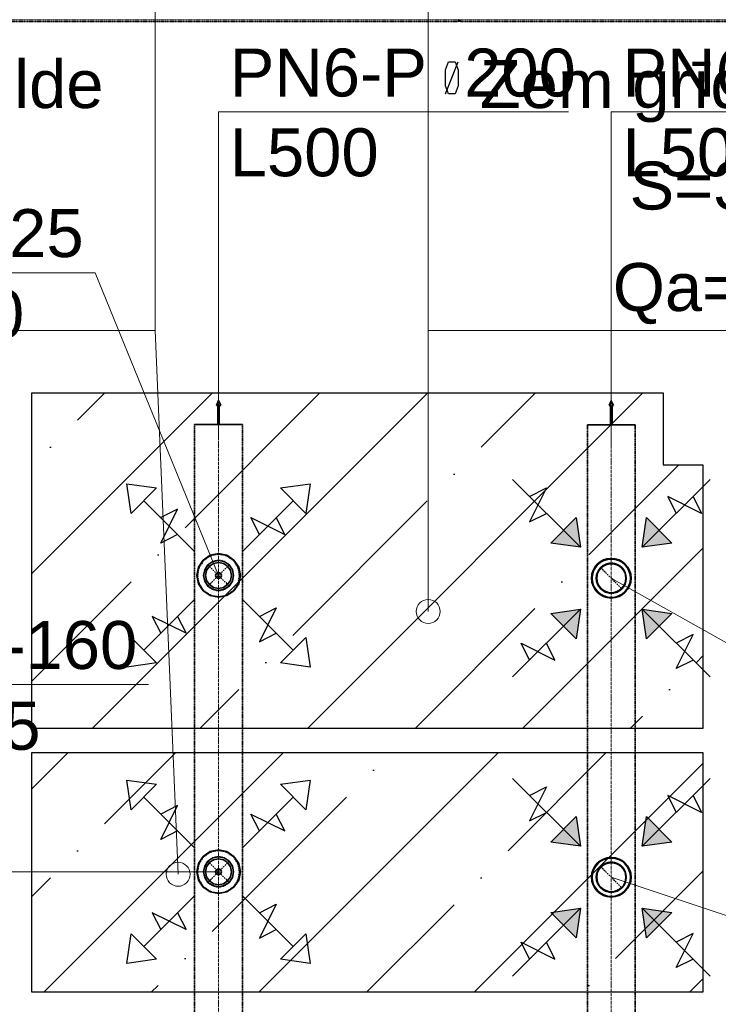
# Model space of a CAD drawing. Header units: millimetres. Extents: x -134161 to 355560, y -27497 to 30328.
# Tile 15 of 95: x -110162 to -107247, y 4075 to 8181. Entities that reach past the tile are written whole.
import ezdxf

# ---------------------------------------------------------------- set-up
doc = ezdxf.new("R2010")
doc.units = ezdxf.units.MM
for name, pattern in [('CenterLine', [17.2, 13, -2, 0.2, -2]), ('HIDDEN', [9.525, 6.35, -3.175]), ('UnderCeiling', [6.7, 4.2, -1, 0.5, -1])]:
    doc.linetypes.add(name, pattern=pattern)
doc.layers.add('AVK-A_uzdevums', color=1, linetype='CONTINUOUS', lineweight=30)
for name, color, linetype in [('Dz1-Turpgaita', 7, 'CONTINUOUS'), ('Vent-PN5-N-Teksts-', 7, 'CONTINUOUS'), ('Vent-PN6-N', 7, 'CONTINUOUS'), ('Vent-PN6-N-Iekarta', 7, 'CONTINUOUS'), ('Vent-PN6-N-Plusmas bulta', 7, 'CONTINUOUS'), ('Vent-PN6-N-Teksts-', 7, 'CONTINUOUS'), ('Vent-PN6-P', 7, 'CONTINUOUS'), ('Vent-PN6-P-Iekarta', 7, 'CONTINUOUS'), ('Vent-PN6-P-Plusmas bulta', 7, 'CONTINUOUS'), ('Vent-PN6-P-Teksts-', 7, 'CONTINUOUS')]:
    doc.layers.add(name, color=color, linetype=linetype)
doc.styles.add('Arial', font='arial.ttf', dxfattribs={"height": 187.5})
pattern_1 = [(45, (-132147.1, 0), (-449.013, 449.013), []), (45, (-131698.1, 0), (-449.013, 449.013), [793.75, -158.75, 0, -158.75])]

# ---------------------------------------------------------------- blocks, each defined once
blk = doc.blocks.new('*U143')
at = {"layer": 'Vent-PN6-N-Teksts-', "color": 7, "linetype": 'Continuous', "lineweight": 15}
for p, q in [((24453.5, 4605, 2300), (25579.5, 4228.5, 2300)), ((25579.5, 4228.5, 2300), (27102.6, 4228.5, 2300))]:
    blk.add_line(p, q, dxfattribs=at)
at = {"layer": 'Vent-PN6-N-Teksts-', "color": 7, "linetype": 'Continuous', "lineweight": 25, "style": 'Arial'}
for s, p in [('URH/A-125', (25626.8, 4293.5, 2300)), ('L100', (26030.3, 3956.7, 2300))]:
    blk.add_text(s, height=200, dxfattribs=at).set_placement(p)
blk = doc.blocks.new('*U144')
at = {"layer": 'Vent-PN6-N-Teksts-', "color": 7, "linetype": 'Continuous', "lineweight": 15}
for p, q in [((24453.5, 5852, 2300), (25446.6, 5293.5, 2300)), ((25446.6, 5293.5, 2300), (26969.6, 5293.5, 2300))]:
    blk.add_line(p, q, dxfattribs=at)
at = {"layer": 'Vent-PN6-N-Teksts-', "color": 7, "linetype": 'Continuous', "lineweight": 25, "style": 'Arial'}
for s, p in [('URH/A-125', (25493.8, 5358.5, 2300)), ('L100', (25897.3, 5021.7, 2300))]:
    blk.add_text(s, height=200, dxfattribs=at).set_placement(p)
blk = doc.blocks.new('*U148')
at = {"layer": 'Vent-PN5-N-Teksts-', "color": 7, "linetype": 'Continuous', "lineweight": 15}
for p, q in [((20654.3, 6135, 2300), (21000.2, 5408.5, 2300)), ((21000.2, 5408.5, 2300), (22523.3, 5408.5, 2300))]:
    blk.add_line(p, q, dxfattribs=at)
at = {"layer": 'Vent-PN5-N-Teksts-', "color": 7, "linetype": 'Continuous', "lineweight": 25, "style": 'Arial'}
for s, p in [('URH/A-160', (21047.5, 5473.5, 2300)), ('L165', (21451, 5136.6, 2300))]:
    blk.add_text(s, height=200, dxfattribs=at).set_placement(p)
blk = doc.blocks.new('*U174')
at = {"layer": 'Vent-PN6-P-Teksts-', "color": 7, "linetype": 'Continuous', "lineweight": 15}
for p, q in [((22299.8, 7126.2, 2300), (21087.1, 7126.2, 2300)), ((22815, 5863.4, 2300), (22299.8, 7126.2, 2300))]:
    blk.add_line(p, q, dxfattribs=at)
at = {"layer": 'Vent-PN6-P-Teksts-', "color": 7, "linetype": 'Continuous', "lineweight": 25, "style": 'Arial'}
for s, p in [('CRL-125', (21134.4, 7191.2, 2300)), ('L100', (21382.7, 6854.4, 2300))]:
    blk.add_text(s, height=200, dxfattribs=at).set_placement(p)
blk = doc.blocks.new('*U175')
at = {"layer": 'Vent-PN6-P-Teksts-', "color": 7, "linetype": 'Continuous', "lineweight": 15}
for p, q in [((21935.5, 4627.6, 2300), (20722.8, 4627.6, 2300)), ((22815, 4627.6, 2300), (21935.5, 4627.6, 2300))]:
    blk.add_line(p, q, dxfattribs=at)
at = {"layer": 'Vent-PN6-P-Teksts-', "color": 7, "linetype": 'Continuous', "lineweight": 25, "style": 'Arial'}
for s, p in [('CRL-125', (20770.1, 4692.6, 2300)), ('L100', (21018.4, 4355.8, 2300))]:
    blk.add_text(s, height=200, dxfattribs=at).set_placement(p)
blk = doc.blocks.new('*U592')
at = {"layer": 'Vent-PN6-P-Teksts-', "color": 7, "linetype": 'Continuous', "lineweight": 25}
for p, q in [((23762.2, 7971.8, 2600), (23774.7, 8006, 2600)), ((23762.2, 7872.3, 2600), (23814.1, 8004.9, 2600)), ((23762.2, 7905.5, 2600), (23762.2, 7971.8, 2600)), ((23774.7, 8006, 2600), (23801.6, 8006, 2600)), ((23801.6, 8006, 2600), (23814.1, 7971.8, 2600)), ((23814.1, 7971.8, 2600), (23814.1, 7905.5, 2600)), ((23774.7, 7872.3, 2600), (23762.2, 7905.5, 2600)), ((23814.1, 7905.5, 2600), (23801.6, 7872.3, 2600)), ((23801.6, 7872.3, 2600), (23774.7, 7872.3, 2600))]:
    blk.add_line(p, q, dxfattribs=at)
at = {"layer": 'Vent-PN6-P-Teksts-', "color": 7, "linetype": 'Continuous', "lineweight": 15}
for p, q in [((22815, 6433.7, 2600), (22815, 7796.7, 2600)), ((22815, 7796.7, 2600), (24275, 7796.7, 2600))]:
    blk.add_line(p, q, dxfattribs=at)
at = {"layer": 'Vent-PN6-P-Teksts-', "color": 7, "linetype": 'Continuous', "lineweight": 25, "style": 'Arial'}
for s, p in [('PN6-P  200', (22861.6, 7860.9, 2600)), ('L500', (22861.6, 7528.3, 2600))]:
    blk.add_text(s, height=200, dxfattribs=at).set_placement(p)
blk = doc.blocks.new('*U593')
at = {"layer": 'Vent-PN6-N-Teksts-', "color": 7, "linetype": 'Continuous', "lineweight": 25}
for p, q in [((25416.2, 7971.8, 2600), (25428.7, 8006, 2600)), ((25416.2, 7872.3, 2600), (25468.1, 8004.9, 2600)), ((25416.2, 7905.5, 2600), (25416.2, 7971.8, 2600)), ((25428.7, 8006, 2600), (25455.6, 8006, 2600)), ((25455.6, 8006, 2600), (25468.1, 7971.8, 2600)), ((25468.1, 7971.8, 2600), (25468.1, 7905.5, 2600)), ((25428.7, 7872.3, 2600), (25416.2, 7905.5, 2600)), ((25468.1, 7905.5, 2600), (25455.6, 7872.3, 2600)), ((25455.6, 7872.3, 2600), (25428.7, 7872.3, 2600))]:
    blk.add_line(p, q, dxfattribs=at)
at = {"layer": 'Vent-PN6-N-Teksts-', "color": 7, "linetype": 'Continuous', "lineweight": 15}
for p, q in [((24453.5, 6404.1, 2600), (24453.5, 7796.7, 2600)), ((24453.5, 7796.7, 2600), (25929, 7796.7, 2600))]:
    blk.add_line(p, q, dxfattribs=at)
at = {"layer": 'Vent-PN6-N-Teksts-', "color": 7, "linetype": 'Continuous', "lineweight": 25, "style": 'Arial'}
for s, p in [('PN6-N  200', (24500.2, 7860.9, 2600)), ('L500', (24500.2, 7528.3, 2600))]:
    blk.add_text(s, height=200, dxfattribs=at).set_placement(p)
blk = doc.blocks.new('*U594')
at = {"layer": 'Vent-PN6-P-Plusmas bulta', "color": 7, "linetype": 'Continuous', "lineweight": 25}
for p, q in [((22450.1, 6122.2, 2269), (22432.4, 6246, 2269)), ((22432.4, 6246, 2269), (22556.2, 6228.3, 2269)), ((22450.1, 6122.2, 2269), (22432.4, 6246, 2269)), ((22432.4, 6246, 2269), (22556.2, 6228.3, 2269)), ((23073.8, 6228.3, 2269), (23197.5, 6246, 2269)), ((23073.8, 6228.3, 2269), (23197.5, 6246, 2269)), ((23197.5, 6246, 2269), (23179.8, 6122.2, 2269)), ((23197.5, 6246, 2269), (23179.8, 6122.2, 2269)), ((22556.2, 6228.3, 2269), (22450.1, 6122.2, 2269)), ((23179.8, 6122.2, 2269), (23073.8, 6228.3, 2269)), ((22715.3, 5963.1, 2269), (22503.1, 6175.3, 2269)), ((22914.7, 5963.1, 2269), (23126.8, 6175.3, 2269)), ((22573.8, 5998.5, 2269), (22644.5, 6139.9, 2269)), ((22644.5, 6139.9, 2269), (22573.8, 6104.6, 2269)), ((22985.4, 6033.9, 2269), (22950, 6104.6, 2269)), ((22950, 6104.6, 2269), (23091.4, 6033.9, 2269)), ((23091.4, 6033.9, 2269), (23056.1, 6104.6, 2269)), ((22644.5, 6033.9, 2269), (22573.8, 5998.5, 2269)), ((22715.3, 5763.7, 2269), (22503.1, 5551.6, 2269)), ((22914.7, 5763.7, 2269), (23126.8, 5551.6, 2269)), ((22985.4, 5693, 2269), (23056.1, 5728.4, 2269)), ((23056.1, 5728.4, 2269), (22985.4, 5587, 2269)), ((22679.9, 5622.3, 2269), (22538.5, 5693, 2269)), ((22538.5, 5693, 2269), (22573.8, 5622.3, 2269)), ((22644.5, 5693, 2269), (22679.9, 5622.3, 2269)), ((22432.4, 5480.9, 2269), (22450.1, 5604.6, 2269)), ((22432.4, 5480.9, 2269), (22450.1, 5604.6, 2269)), ((22450.1, 5604.6, 2269), (22556.2, 5498.6, 2269)), ((22985.4, 5587, 2269), (23056.1, 5622.3, 2269)), ((23073.8, 5498.6, 2269), (23179.8, 5604.6, 2269)), ((23179.8, 5604.6, 2269), (23197.5, 5480.9, 2269)), ((23179.8, 5604.6, 2269), (23197.5, 5480.9, 2269)), ((22556.2, 5498.6, 2269), (22432.4, 5480.9, 2269)), ((22556.2, 5498.6, 2269), (22432.4, 5480.9, 2269)), ((23197.5, 5480.9, 2269), (23073.8, 5498.6, 2269)), ((23197.5, 5480.9, 2269), (23073.8, 5498.6, 2269))]:
    blk.add_line(p, q, dxfattribs=at)
blk = doc.blocks.new('*U595')
at = {"layer": 'Vent-PN6-P-Plusmas bulta', "color": 7, "linetype": 'Continuous', "lineweight": 25}
for p, q in [((22450.1, 4886.4, 2269), (22432.4, 5010.1, 2269)), ((22432.4, 5010.1, 2269), (22556.2, 4992.5, 2269)), ((22450.1, 4886.4, 2269), (22432.4, 5010.1, 2269)), ((22432.4, 5010.1, 2269), (22556.2, 4992.5, 2269)), ((23073.8, 4992.5, 2269), (23197.5, 5010.1, 2269)), ((23073.8, 4992.5, 2269), (23197.5, 5010.1, 2269)), ((23197.5, 5010.1, 2269), (23179.8, 4886.4, 2269)), ((23197.5, 5010.1, 2269), (23179.8, 4886.4, 2269)), ((22556.2, 4992.5, 2269), (22450.1, 4886.4, 2269)), ((23179.8, 4886.4, 2269), (23073.8, 4992.5, 2269)), ((22715.3, 4727.3, 2269), (22503.1, 4939.4, 2269)), ((22914.7, 4727.3, 2269), (23126.8, 4939.4, 2269)), ((22573.8, 4762.7, 2269), (22644.5, 4904.1, 2269)), ((22644.5, 4904.1, 2269), (22573.8, 4868.7, 2269)), ((22985.4, 4798, 2269), (22950, 4868.7, 2269)), ((22950, 4868.7, 2269), (23091.4, 4798, 2269)), ((23091.4, 4798, 2269), (23056.1, 4868.7, 2269)), ((22644.5, 4798, 2269), (22573.8, 4762.7, 2269)), ((22715.3, 4527.9, 2269), (22503.1, 4315.8, 2269)), ((22914.7, 4527.9, 2269), (23126.8, 4315.8, 2269)), ((22985.4, 4457.2, 2269), (23056.1, 4492.5, 2269)), ((23056.1, 4492.5, 2269), (22985.4, 4351.1, 2269)), ((22679.9, 4386.5, 2269), (22538.5, 4457.2, 2269)), ((22538.5, 4457.2, 2269), (22573.8, 4386.5, 2269)), ((22644.5, 4457.2, 2269), (22679.9, 4386.5, 2269)), ((22432.4, 4245.1, 2269), (22450.1, 4368.8, 2269)), ((22432.4, 4245.1, 2269), (22450.1, 4368.8, 2269)), ((22450.1, 4368.8, 2269), (22556.2, 4262.7, 2269)), ((22985.4, 4351.1, 2269), (23056.1, 4386.5, 2269)), ((23073.8, 4262.7, 2269), (23179.8, 4368.8, 2269)), ((23179.8, 4368.8, 2269), (23197.5, 4245.1, 2269)), ((23179.8, 4368.8, 2269), (23197.5, 4245.1, 2269)), ((22556.2, 4262.7, 2269), (22432.4, 4245.1, 2269)), ((22556.2, 4262.7, 2269), (22432.4, 4245.1, 2269)), ((23197.5, 4245.1, 2269), (23073.8, 4262.7, 2269)), ((23197.5, 4245.1, 2269), (23073.8, 4262.7, 2269))]:
    blk.add_line(p, q, dxfattribs=at)
blk = doc.blocks.new('*U600')
at = {"layer": 'Vent-PN6-N-Plusmas bulta', "linetype": 'Continuous', "lineweight": 25}
for points in [[(24306.8, 4857.8), (24324.5, 4734.1), (24200.7, 4751.8)], [(24706.3, 4751.8), (24582.6, 4734.1), (24600.2, 4857.8)], [(24200.7, 4458.3), (24324.5, 4476), (24306.8, 4352.2)], [(24600.2, 4352.2), (24582.6, 4476), (24706.3, 4458.3)]]:
    blk.add_hatch(color=7, dxfattribs=at).paths.add_polyline_path(points, flags=0)
at = {"layer": 'Vent-PN6-N-Plusmas bulta', "color": 7, "linetype": 'Continuous', "lineweight": 25}
for p, q in [((24324.5, 4734.1, 2237), (24041.6, 5016.9, 2237)), ((24582.6, 4734.1, 2237), (24865.4, 5016.9, 2237)), ((24112.3, 4946.2, 2237), (24183.1, 4981.6, 2237)), ((24183.1, 4981.6, 2237), (24112.3, 4840.1, 2237)), ((24830.1, 4875.5, 2237), (24688.6, 4946.2, 2237)), ((24688.6, 4946.2, 2237), (24724, 4875.5, 2237)), ((24794.7, 4946.2, 2237), (24830.1, 4875.5, 2237)), ((24112.3, 4840.1, 2237), (24183.1, 4875.5, 2237)), ((24306.8, 4857.8, 2237), (24324.5, 4734.1, 2237)), ((24582.6, 4734.1, 2237), (24600.2, 4857.8, 2237)), ((24324.5, 4734.1, 2237), (24200.7, 4751.8, 2237)), ((24706.3, 4751.8, 2237), (24582.6, 4734.1, 2237)), ((24324.5, 4476, 2237), (24041.6, 4193.1, 2237)), ((24200.7, 4458.3, 2237), (24324.5, 4476, 2237)), ((24324.5, 4476, 2237), (24306.8, 4352.2, 2237)), ((24582.6, 4476, 2237), (24865.4, 4193.1, 2237)), ((24600.2, 4352.2, 2237), (24582.6, 4476, 2237)), ((24582.6, 4476, 2237), (24706.3, 4458.3, 2237)), ((24724, 4228.5, 2237), (24794.7, 4369.9, 2237)), ((24794.7, 4369.9, 2237), (24724, 4334.6, 2237)), ((24112.3, 4263.9, 2237), (24077, 4334.6, 2237)), ((24077, 4334.6, 2237), (24218.4, 4263.9, 2237)), ((24218.4, 4263.9, 2237), (24183.1, 4334.6, 2237)), ((24794.7, 4263.9, 2237), (24724, 4228.5, 2237))]:
    blk.add_line(p, q, dxfattribs=at)
for points in [[(24306.8, 4857.8, 2237), (24324.5, 4734.1, 2237), (24200.7, 4751.8, 2237)], [(24706.3, 4751.8, 2237), (24582.6, 4734.1, 2237), (24600.2, 4857.8, 2237)], [(24200.7, 4458.3, 2237), (24324.5, 4476, 2237), (24306.8, 4352.2, 2237)], [(24600.2, 4352.2, 2237), (24582.6, 4476, 2237), (24706.3, 4458.3, 2237)]]:
    blk.add_3dface(points, dxfattribs=at)
blk = doc.blocks.new('*U601')
at = {"layer": 'Vent-PN6-N-Plusmas bulta', "linetype": 'Continuous', "lineweight": 25}
for points in [[(24306.8, 6104.8), (24324.5, 5981.1), (24200.7, 5998.7)], [(24706.3, 5998.7), (24582.6, 5981.1), (24600.2, 6104.8)], [(24200.7, 5705.3), (24324.5, 5723), (24306.8, 5599.2)], [(24600.2, 5599.2), (24582.6, 5723), (24706.3, 5705.3)]]:
    blk.add_hatch(color=7, dxfattribs=at).paths.add_polyline_path(points, flags=0)
at = {"layer": 'Vent-PN6-N-Plusmas bulta', "color": 7, "linetype": 'Continuous', "lineweight": 25}
for p, q in [((24324.5, 5981.1, 2237), (24041.6, 6263.9, 2237)), ((24582.6, 5981.1, 2237), (24865.4, 6263.9, 2237)), ((24112.3, 6193.2, 2237), (24183.1, 6228.5, 2237)), ((24183.1, 6228.5, 2237), (24112.3, 6087.1, 2237)), ((24830.1, 6122.5, 2237), (24688.6, 6193.2, 2237)), ((24688.6, 6193.2, 2237), (24724, 6122.5, 2237)), ((24794.7, 6193.2, 2237), (24830.1, 6122.5, 2237)), ((24112.3, 6087.1, 2237), (24183.1, 6122.5, 2237)), ((24306.8, 6104.8, 2237), (24324.5, 5981.1, 2237)), ((24582.6, 5981.1, 2237), (24600.2, 6104.8, 2237)), ((24324.5, 5981.1, 2237), (24200.7, 5998.7, 2237)), ((24706.3, 5998.7, 2237), (24582.6, 5981.1, 2237)), ((24324.5, 5723, 2237), (24041.6, 5440.1, 2237)), ((24200.7, 5705.3, 2237), (24324.5, 5723, 2237)), ((24324.5, 5723, 2237), (24306.8, 5599.2, 2237)), ((24582.6, 5723, 2237), (24865.4, 5440.1, 2237)), ((24600.2, 5599.2, 2237), (24582.6, 5723, 2237)), ((24582.6, 5723, 2237), (24706.3, 5705.3, 2237)), ((24724, 5475.5, 2237), (24794.7, 5616.9, 2237)), ((24794.7, 5616.9, 2237), (24724, 5581.5, 2237)), ((24112.3, 5510.8, 2237), (24077, 5581.5, 2237)), ((24077, 5581.5, 2237), (24218.4, 5510.8, 2237)), ((24218.4, 5510.8, 2237), (24183.1, 5581.5, 2237)), ((24794.7, 5510.8, 2237), (24724, 5475.5, 2237))]:
    blk.add_line(p, q, dxfattribs=at)
for points in [[(24306.8, 6104.8, 2237), (24324.5, 5981.1, 2237), (24200.7, 5998.7, 2237)], [(24706.3, 5998.7, 2237), (24582.6, 5981.1, 2237), (24600.2, 6104.8, 2237)], [(24200.7, 5705.3, 2237), (24324.5, 5723, 2237), (24306.8, 5599.2, 2237)], [(24600.2, 5599.2, 2237), (24582.6, 5723, 2237), (24706.3, 5705.3, 2237)]]:
    blk.add_3dface(points, dxfattribs=at)
blk = doc.blocks.new('*U603')
at = {"layer": 'Vent-PN6-N', "color": 1, "linetype": 'UnderCeiling', "lineweight": 35}
for p, q in [((24353.5, 5764.5, 2600), (24353.5, 5939.5, 2600)), ((24553.5, 5764.5, 2600), (24553.5, 5939.5, 2600))]:
    blk.add_line(p, q, dxfattribs=at)
at = {"layer": 'Vent-PN6-N', "color": 7, "linetype": 'CenterLine', "lineweight": 18}
blk.add_line((24453.5, 5764.5, 2600), (24453.5, 5939.5, 2600), dxfattribs=at)
at = {"layer": 'Vent-PN6-N', "color": 7, "linetype": 'HIDDEN', "lineweight": -3}
blk.add_line((24409.3, 5896.2, 2481.2), (24497.7, 5807.8, 2481.2), dxfattribs=at)
at = {"layer": 'Vent-PN6-N', "color": 7, "linetype": 'HIDDEN', "lineweight": -3, "extrusion": (0, 0, -1)}
blk.add_circle((-24453.5, 5852, -2481.2), 62.5, dxfattribs=at)
blk = doc.blocks.new('*U604')
at = {"layer": 'Vent-PN6-N', "color": 1, "linetype": 'UnderCeiling', "lineweight": 35}
for p, q in [((24353.5, 5764.5, 2600), (24353.5, 4692.5, 2600)), ((24553.5, 5764.5, 2600), (24553.5, 4692.5, 2600))]:
    blk.add_line(p, q, dxfattribs=at)
at = {"layer": 'Vent-PN6-N', "color": 7, "linetype": 'CenterLine', "lineweight": 18}
blk.add_line((24453.5, 5764.5, 2600), (24453.5, 4692.5, 2600), dxfattribs=at)
blk = doc.blocks.new('*U605')
at = {"layer": 'Vent-PN6-N-Iekarta', "color": 1, "linetype": 'Continuous', "lineweight": 35}
for centre, radius in [((24453.5, 5852, 2300), 82.5), ((24453.5, 5852, 2287), 80), ((24453.5, 5852, 2289), 62.5), ((24453.5, 5852, 2300), 60.5)]:
    blk.add_circle(centre, radius, dxfattribs=at)
blk = doc.blocks.new('*U606')
at = {"layer": 'Vent-PN6-N', "color": 7, "linetype": 'Continuous', "lineweight": -3}
blk.add_line((24453.5, 5852, 2390.6), (24453.5, 5852, 2389.6), dxfattribs=at)
blk = doc.blocks.new('*U607')
at = {"layer": 'Vent-PN6-N-Iekarta', "color": 1, "linetype": 'Continuous', "lineweight": 35}
for centre, radius in [((24453.5, 4605, 2300), 82.5), ((24453.5, 4605, 2287), 80), ((24453.5, 4605, 2289), 62.5), ((24453.5, 4605, 2300), 60.5)]:
    blk.add_circle(centre, radius, dxfattribs=at)
blk = doc.blocks.new('*U608')
at = {"layer": 'Vent-PN6-N', "color": 7, "linetype": 'Continuous', "lineweight": -3}
blk.add_line((24453.5, 4605, 2390.6), (24453.5, 4605, 2389.6), dxfattribs=at)
blk = doc.blocks.new('*U609')
at = {"layer": 'Vent-PN6-N', "color": 1, "linetype": 'UnderCeiling', "lineweight": 35}
for p, q in [((24353.5, 4517.5, 2600), (24353.5, 4692.5, 2600)), ((24553.5, 4517.5, 2600), (24553.5, 4692.5, 2600))]:
    blk.add_line(p, q, dxfattribs=at)
at = {"layer": 'Vent-PN6-N', "color": 7, "linetype": 'CenterLine', "lineweight": 18}
blk.add_line((24453.5, 4517.5, 2600), (24453.5, 4692.5, 2600), dxfattribs=at)
at = {"layer": 'Vent-PN6-N', "color": 7, "linetype": 'HIDDEN', "lineweight": -3}
blk.add_line((24409.3, 4649.2, 2481.2), (24497.7, 4560.8, 2481.2), dxfattribs=at)
at = {"layer": 'Vent-PN6-N', "color": 7, "linetype": 'HIDDEN', "lineweight": -3, "extrusion": (0, 0, -1)}
blk.add_circle((-24453.5, 4605, -2481.2), 62.5, dxfattribs=at)
blk = doc.blocks.new('*U610')
at = {"layer": 'Vent-PN6-N', "color": 1, "linetype": 'UnderCeiling', "lineweight": 35}
for p, q in [((24353.5, 4517.5, 2600), (24353.5, 3217.8, 2600)), ((24553.5, 4517.5, 2600), (24553.5, 3217.8, 2600))]:
    blk.add_line(p, q, dxfattribs=at)
at = {"layer": 'Vent-PN6-N', "color": 7, "linetype": 'CenterLine', "lineweight": 18}
blk.add_line((24453.5, 4517.5, 2600), (24453.5, 3217.8, 2600), dxfattribs=at)
blk = doc.blocks.new('*U618')
at = {"layer": 'Vent-PN6-N', "color": 1, "linetype": 'UnderCeiling', "lineweight": 35}
for p, q in [((24353.5, 6492.2, 2600), (24353.5, 5939.5, 2600)), ((24553.5, 6492.2, 2600), (24553.5, 5939.5, 2600))]:
    blk.add_line(p, q, dxfattribs=at)
at = {"layer": 'Vent-PN6-N', "color": 7, "linetype": 'CenterLine', "lineweight": 18}
blk.add_line((24453.5, 6492.2, 2600), (24453.5, 5939.5, 2600), dxfattribs=at)
blk = doc.blocks.new('*U619')
at = {"layer": 'Vent-PN6-N', "color": 1, "linetype": 'Continuous', "lineweight": 35}
for p, q in [((24453.5, 6592.2, 2600), (24444.5, 6572.2, 2600)), ((24444.5, 6572.2, 2600), (24450.5, 6572.2, 2600)), ((24450.5, 6572.2, 2600), (24450.5, 6492.2, 2600)), ((24462.5, 6572.2, 2600), (24453.5, 6592.2, 2600)), ((24456.5, 6492.2, 2600), (24456.5, 6572.2, 2600)), ((24456.5, 6572.2, 2600), (24462.5, 6572.2, 2600)), ((24553.5, 6492.2, 2600), (24353.5, 6492.2, 2600)), ((24450.5, 6492.2, 2600), (24456.5, 6492.2, 2600))]:
    blk.add_line(p, q, dxfattribs=at)
blk = doc.blocks.new('*U625')
at = {"layer": 'Vent-PN6-P', "color": 5, "linetype": 'UnderCeiling', "lineweight": 35}
for p, q in [((22715, 5775.9, 2600), (22715, 5950.9, 2600)), ((22915, 5775.9, 2600), (22915, 5950.9, 2600))]:
    blk.add_line(p, q, dxfattribs=at)
at = {"layer": 'Vent-PN6-P', "color": 7, "linetype": 'CenterLine', "lineweight": 18}
blk.add_line((22815, 5775.9, 2600), (22815, 5950.9, 2600), dxfattribs=at)
at = {"layer": 'Vent-PN6-P', "color": 7, "linetype": 'HIDDEN', "lineweight": -3}
for p, q in [((22770.8, 5907.6, 2481.2), (22859.1, 5819.2, 2481.2)), ((22859.1, 5907.6, 2481.2), (22770.8, 5819.2, 2481.2))]:
    blk.add_line(p, q, dxfattribs=at)
at = {"layer": 'Vent-PN6-P', "color": 7, "linetype": 'HIDDEN', "lineweight": -3, "extrusion": (0, 0, -1)}
blk.add_circle((-22815, 5863.4, -2481.2), 62.5, dxfattribs=at)
blk = doc.blocks.new('*U626')
at = {"layer": 'Vent-PN6-P', "color": 5, "linetype": 'UnderCeiling', "lineweight": 35}
for p, q in [((22715, 5775.9, 2600), (22715, 4715.1, 2600)), ((22915, 5775.9, 2600), (22915, 4715.1, 2600))]:
    blk.add_line(p, q, dxfattribs=at)
at = {"layer": 'Vent-PN6-P', "color": 7, "linetype": 'CenterLine', "lineweight": 18}
blk.add_line((22815, 5775.9, 2600), (22815, 4715.1, 2600), dxfattribs=at)
blk = doc.blocks.new('*U627')
at = {"layer": 'Vent-PN6-P-Iekarta', "color": 5, "linetype": 'Continuous', "lineweight": 35}
for p, q in [((22815, 5954.4, 2300), (22780.1, 5947.5, 2300)), ((22849.8, 5947.5, 2300), (22815, 5954.4, 2300)), ((22750.6, 5927.8, 2300), (22730.9, 5898.3, 2300)), ((22780.1, 5947.5, 2300), (22750.6, 5927.8, 2300)), ((22791, 5921.2, 2345), (22770.8, 5907.6, 2345)), ((22791, 5921.2, 2300), (22770.8, 5907.6, 2300)), ((22794.3, 5913.3, 2290), (22776.8, 5901.6, 2290)), ((22794.3, 5913.3, 2353), (22776.8, 5901.6, 2353)), ((22815, 5925.9, 2345), (22791, 5921.2, 2345)), ((22815, 5925.9, 2300), (22791, 5921.2, 2300)), ((22815, 5917.4, 2290), (22794.3, 5913.3, 2290)), ((22815, 5917.4, 2353), (22794.3, 5913.3, 2353)), ((22838.9, 5921.2, 2345), (22815, 5925.9, 2345)), ((22838.9, 5921.2, 2300), (22815, 5925.9, 2300)), ((22835.6, 5913.3, 2290), (22815, 5917.4, 2290)), ((22835.6, 5913.3, 2353), (22815, 5917.4, 2353)), ((22853.1, 5901.6, 2290), (22835.6, 5913.3, 2290)), ((22853.1, 5901.6, 2353), (22835.6, 5913.3, 2353)), ((22859.1, 5907.6, 2345), (22838.9, 5921.2, 2345)), ((22859.1, 5907.6, 2300), (22838.9, 5921.2, 2300)), ((22879.3, 5927.8, 2300), (22849.8, 5947.5, 2300)), ((22899, 5898.3, 2300), (22879.3, 5927.8, 2300)), ((22730.9, 5898.3, 2300), (22724, 5863.4, 2300)), ((22757.2, 5887.4, 2345), (22752.5, 5863.4, 2345)), ((22757.2, 5887.4, 2300), (22752.5, 5863.4, 2300)), ((22770.8, 5907.6, 2345), (22757.2, 5887.4, 2345)), ((22770.8, 5907.6, 2300), (22757.2, 5887.4, 2300)), ((22765.1, 5884.1, 2290), (22761, 5863.4, 2290)), ((22765.1, 5884.1, 2353), (22761, 5863.4, 2353)), ((22776.8, 5901.6, 2290), (22765.1, 5884.1, 2290)), ((22776.8, 5901.6, 2353), (22765.1, 5884.1, 2353)), ((22806.5, 5871.9, 2284), (22803.9, 5868, 2284)), ((22810.4, 5874.5, 2284), (22806.5, 5871.9, 2284)), ((22815, 5875.4, 2284), (22810.4, 5874.5, 2284)), ((22819.5, 5874.5, 2284), (22815, 5875.4, 2284)), ((22823.4, 5871.9, 2284), (22819.5, 5874.5, 2284)), ((22826, 5868, 2284), (22823.4, 5871.9, 2284)), ((22864.8, 5884.1, 2290), (22853.1, 5901.6, 2290)), ((22864.8, 5884.1, 2353), (22853.1, 5901.6, 2353)), ((22872.7, 5887.4, 2345), (22859.1, 5907.6, 2345)), ((22872.7, 5887.4, 2300), (22859.1, 5907.6, 2300)), ((22869, 5863.4, 2290), (22864.8, 5884.1, 2290)), ((22869, 5863.4, 2353), (22864.8, 5884.1, 2353)), ((22877.5, 5863.4, 2345), (22872.7, 5887.4, 2345)), ((22877.5, 5863.4, 2300), (22872.7, 5887.4, 2300)), ((22906, 5863.4, 2300), (22899, 5898.3, 2300)), ((22724, 5863.4, 2300), (22730.9, 5828.6, 2300)), ((22752.5, 5863.4, 2345), (22757.2, 5839.5, 2345)), ((22752.5, 5863.4, 2300), (22757.2, 5839.5, 2300)), ((22757.2, 5839.5, 2345), (22770.8, 5819.2, 2345)), ((22757.2, 5839.5, 2300), (22770.8, 5819.2, 2300)), ((22761, 5863.4, 2290), (22765.1, 5842.8, 2290)), ((22761, 5863.4, 2353), (22765.1, 5842.8, 2353)), ((22765.1, 5842.8, 2290), (22776.8, 5825.3, 2290)), ((22765.1, 5842.8, 2353), (22776.8, 5825.3, 2353)), ((22803.9, 5868, 2284), (22803, 5863.4, 2284)), ((22803, 5863.4, 2284), (22803.9, 5858.8, 2284)), ((22803.9, 5858.8, 2284), (22806.5, 5855, 2284)), ((22806.5, 5855, 2284), (22810.4, 5852.4, 2284)), ((22810.4, 5852.4, 2284), (22815, 5851.4, 2284)), ((22815, 5851.4, 2284), (22819.5, 5852.4, 2284)), ((22819.5, 5852.4, 2284), (22823.4, 5855, 2284)), ((22823.4, 5855, 2284), (22826, 5858.8, 2284)), ((22827, 5863.4, 2284), (22826, 5868, 2284)), ((22826, 5858.8, 2284), (22827, 5863.4, 2284)), ((22853.1, 5825.3, 2290), (22864.8, 5842.8, 2290)), ((22853.1, 5825.3, 2353), (22864.8, 5842.8, 2353)), ((22859.1, 5819.2, 2345), (22872.7, 5839.5, 2345)), ((22859.1, 5819.2, 2300), (22872.7, 5839.5, 2300)), ((22864.8, 5842.8, 2290), (22869, 5863.4, 2290)), ((22864.8, 5842.8, 2353), (22869, 5863.4, 2353)), ((22872.7, 5839.5, 2345), (22877.5, 5863.4, 2345)), ((22872.7, 5839.5, 2300), (22877.5, 5863.4, 2300)), ((22899, 5828.6, 2300), (22906, 5863.4, 2300)), ((22730.9, 5828.6, 2300), (22750.6, 5799.1, 2300)), ((22750.6, 5799.1, 2300), (22780.1, 5779.4, 2300)), ((22770.8, 5819.2, 2345), (22791, 5805.7, 2345)), ((22770.8, 5819.2, 2300), (22791, 5805.7, 2300)), ((22776.8, 5825.3, 2290), (22794.3, 5813.6, 2290)), ((22776.8, 5825.3, 2353), (22794.3, 5813.6, 2353)), ((22791, 5805.7, 2345), (22815, 5800.9, 2345)), ((22791, 5805.7, 2300), (22815, 5800.9, 2300)), ((22794.3, 5813.6, 2290), (22815, 5809.4, 2290)), ((22794.3, 5813.6, 2353), (22815, 5809.4, 2353)), ((22815, 5809.4, 2290), (22835.6, 5813.6, 2290)), ((22815, 5809.4, 2353), (22835.6, 5813.6, 2353)), ((22815, 5800.9, 2345), (22838.9, 5805.7, 2345)), ((22815, 5800.9, 2300), (22838.9, 5805.7, 2300)), ((22835.6, 5813.6, 2290), (22853.1, 5825.3, 2290)), ((22835.6, 5813.6, 2353), (22853.1, 5825.3, 2353)), ((22838.9, 5805.7, 2345), (22859.1, 5819.2, 2345)), ((22838.9, 5805.7, 2300), (22859.1, 5819.2, 2300)), ((22849.8, 5779.4, 2300), (22879.3, 5799.1, 2300)), ((22879.3, 5799.1, 2300), (22899, 5828.6, 2300)), ((22780.1, 5779.4, 2300), (22815, 5772.4, 2300)), ((22815, 5772.4, 2300), (22849.8, 5779.4, 2300))]:
    blk.add_line(p, q, dxfattribs=at)
at = {"layer": 'Vent-PN6-P-Iekarta', "color": 7, "linetype": 'HIDDEN', "lineweight": -3}
for p, q in [((22752.7, 5925.7, 2275), (22733.7, 5897.1, 2275)), ((22752.7, 5925.7, 2269), (22733.7, 5897.1, 2269)), ((22781.3, 5944.7, 2275), (22752.7, 5925.7, 2275)), ((22781.3, 5944.7, 2269), (22752.7, 5925.7, 2269)), ((22815, 5951.4, 2275), (22781.3, 5944.7, 2275)), ((22815, 5951.4, 2269), (22781.3, 5944.7, 2269)), ((22848.6, 5944.7, 2275), (22815, 5951.4, 2275)), ((22848.6, 5944.7, 2269), (22815, 5951.4, 2269)), ((22877.2, 5925.7, 2275), (22848.6, 5944.7, 2275)), ((22877.2, 5925.7, 2269), (22848.6, 5944.7, 2269)), ((22896.3, 5897.1, 2275), (22877.2, 5925.7, 2275)), ((22896.3, 5897.1, 2269), (22877.2, 5925.7, 2269)), ((22733.7, 5897.1, 2275), (22727, 5863.4, 2275)), ((22733.7, 5897.1, 2269), (22727, 5863.4, 2269)), ((22903, 5863.4, 2275), (22896.3, 5897.1, 2275)), ((22903, 5863.4, 2269), (22896.3, 5897.1, 2269)), ((22727, 5863.4, 2275), (22733.7, 5829.8, 2275)), ((22727, 5863.4, 2269), (22733.7, 5829.8, 2269)), ((22896.3, 5829.8, 2275), (22903, 5863.4, 2275)), ((22896.3, 5829.8, 2269), (22903, 5863.4, 2269)), ((22733.7, 5829.8, 2275), (22752.7, 5801.2, 2275)), ((22733.7, 5829.8, 2269), (22752.7, 5801.2, 2269)), ((22752.7, 5801.2, 2275), (22781.3, 5782.1, 2275)), ((22752.7, 5801.2, 2269), (22781.3, 5782.1, 2269)), ((22848.6, 5782.1, 2275), (22877.2, 5801.2, 2275)), ((22848.6, 5782.1, 2269), (22877.2, 5801.2, 2269)), ((22877.2, 5801.2, 2275), (22896.3, 5829.8, 2275)), ((22877.2, 5801.2, 2269), (22896.3, 5829.8, 2269)), ((22781.3, 5782.1, 2275), (22815, 5775.4, 2275)), ((22781.3, 5782.1, 2269), (22815, 5775.4, 2269)), ((22815, 5775.4, 2275), (22848.6, 5782.1, 2275)), ((22815, 5775.4, 2269), (22848.6, 5782.1, 2269))]:
    blk.add_line(p, q, dxfattribs=at)
at = {"layer": 'Vent-PN6-P-Iekarta', "color": 5, "linetype": 'Continuous', "lineweight": 35}
blk.add_circle((22815, 5863.4, 2284), 12, dxfattribs=at)
blk = doc.blocks.new('*U628')
at = {"layer": 'Vent-PN6-P', "color": 7, "linetype": 'Continuous', "lineweight": -3}
blk.add_line((22815, 5863.4, 2390.6), (22815, 5863.4, 2389.6), dxfattribs=at)
blk = doc.blocks.new('*U629')
at = {"layer": 'Vent-PN6-P-Iekarta', "color": 5, "linetype": 'Continuous', "lineweight": 35}
for p, q in [((22750.6, 4691.9, 2300), (22730.9, 4662.4, 2300)), ((22780.1, 4711.7, 2300), (22750.6, 4691.9, 2300)), ((22791, 4685.3, 2345), (22770.8, 4671.8, 2345)), ((22791, 4685.3, 2300), (22770.8, 4671.8, 2300)), ((22815, 4718.6, 2300), (22780.1, 4711.7, 2300)), ((22815, 4690.1, 2345), (22791, 4685.3, 2345)), ((22815, 4690.1, 2300), (22791, 4685.3, 2300)), ((22815, 4681.6, 2290), (22794.3, 4677.5, 2290)), ((22815, 4681.6, 2353), (22794.3, 4677.5, 2353)), ((22849.8, 4711.7, 2300), (22815, 4718.6, 2300)), ((22838.9, 4685.3, 2345), (22815, 4690.1, 2345)), ((22838.9, 4685.3, 2300), (22815, 4690.1, 2300)), ((22835.6, 4677.5, 2290), (22815, 4681.6, 2290)), ((22835.6, 4677.5, 2353), (22815, 4681.6, 2353)), ((22859.1, 4671.8, 2345), (22838.9, 4685.3, 2345)), ((22859.1, 4671.8, 2300), (22838.9, 4685.3, 2300)), ((22879.3, 4691.9, 2300), (22849.8, 4711.7, 2300)), ((22899, 4662.4, 2300), (22879.3, 4691.9, 2300)), ((22730.9, 4662.4, 2300), (22724, 4627.6, 2300)), ((22757.2, 4651.5, 2345), (22752.5, 4627.6, 2345)), ((22757.2, 4651.5, 2300), (22752.5, 4627.6, 2300)), ((22770.8, 4671.8, 2345), (22757.2, 4651.5, 2345)), ((22770.8, 4671.8, 2300), (22757.2, 4651.5, 2300)), ((22765.1, 4648.3, 2290), (22761, 4627.6, 2290)), ((22765.1, 4648.3, 2353), (22761, 4627.6, 2353)), ((22776.8, 4665.8, 2290), (22765.1, 4648.3, 2290)), ((22776.8, 4665.8, 2353), (22765.1, 4648.3, 2353)), ((22794.3, 4677.5, 2290), (22776.8, 4665.8, 2290)), ((22794.3, 4677.5, 2353), (22776.8, 4665.8, 2353)), ((22853.1, 4665.8, 2290), (22835.6, 4677.5, 2290)), ((22853.1, 4665.8, 2353), (22835.6, 4677.5, 2353)), ((22864.8, 4648.3, 2290), (22853.1, 4665.8, 2290)), ((22864.8, 4648.3, 2353), (22853.1, 4665.8, 2353)), ((22872.7, 4651.5, 2345), (22859.1, 4671.8, 2345)), ((22872.7, 4651.5, 2300), (22859.1, 4671.8, 2300)), ((22869, 4627.6, 2290), (22864.8, 4648.3, 2290)), ((22869, 4627.6, 2353), (22864.8, 4648.3, 2353)), ((22877.5, 4627.6, 2345), (22872.7, 4651.5, 2345)), ((22877.5, 4627.6, 2300), (22872.7, 4651.5, 2300)), ((22906, 4627.6, 2300), (22899, 4662.4, 2300)), ((22724, 4627.6, 2300), (22730.9, 4592.8, 2300)), ((22752.5, 4627.6, 2345), (22757.2, 4603.7, 2345)), ((22752.5, 4627.6, 2300), (22757.2, 4603.7, 2300)), ((22757.2, 4603.7, 2345), (22770.8, 4583.4, 2345)), ((22757.2, 4603.7, 2300), (22770.8, 4583.4, 2300)), ((22761, 4627.6, 2290), (22765.1, 4606.9, 2290)), ((22761, 4627.6, 2353), (22765.1, 4606.9, 2353)), ((22765.1, 4606.9, 2290), (22776.8, 4589.4, 2290)), ((22765.1, 4606.9, 2353), (22776.8, 4589.4, 2353)), ((22803.9, 4632.2, 2284), (22803, 4627.6, 2284)), ((22803, 4627.6, 2284), (22803.9, 4623, 2284)), ((22806.5, 4636.1, 2284), (22803.9, 4632.2, 2284)), ((22803.9, 4623, 2284), (22806.5, 4619.1, 2284)), ((22810.4, 4638.7, 2284), (22806.5, 4636.1, 2284)), ((22806.5, 4619.1, 2284), (22810.4, 4616.5, 2284)), ((22815, 4639.6, 2284), (22810.4, 4638.7, 2284)), ((22810.4, 4616.5, 2284), (22815, 4615.6, 2284)), ((22819.5, 4638.7, 2284), (22815, 4639.6, 2284)), ((22815, 4615.6, 2284), (22819.5, 4616.5, 2284)), ((22823.4, 4636.1, 2284), (22819.5, 4638.7, 2284)), ((22819.5, 4616.5, 2284), (22823.4, 4619.1, 2284)), ((22826, 4632.2, 2284), (22823.4, 4636.1, 2284)), ((22823.4, 4619.1, 2284), (22826, 4623, 2284)), ((22827, 4627.6, 2284), (22826, 4632.2, 2284)), ((22826, 4623, 2284), (22827, 4627.6, 2284)), ((22853.1, 4589.4, 2290), (22864.8, 4606.9, 2290)), ((22853.1, 4589.4, 2353), (22864.8, 4606.9, 2353)), ((22859.1, 4583.4, 2345), (22872.7, 4603.7, 2345)), ((22859.1, 4583.4, 2300), (22872.7, 4603.7, 2300)), ((22864.8, 4606.9, 2290), (22869, 4627.6, 2290)), ((22864.8, 4606.9, 2353), (22869, 4627.6, 2353)), ((22872.7, 4603.7, 2345), (22877.5, 4627.6, 2345)), ((22872.7, 4603.7, 2300), (22877.5, 4627.6, 2300)), ((22899, 4592.8, 2300), (22906, 4627.6, 2300)), ((22730.9, 4592.8, 2300), (22750.6, 4563.2, 2300)), ((22750.6, 4563.2, 2300), (22780.1, 4543.5, 2300)), ((22770.8, 4583.4, 2345), (22791, 4569.9, 2345)), ((22770.8, 4583.4, 2300), (22791, 4569.9, 2300)), ((22776.8, 4589.4, 2290), (22794.3, 4577.7, 2290)), ((22776.8, 4589.4, 2353), (22794.3, 4577.7, 2353)), ((22791, 4569.9, 2345), (22815, 4565.1, 2345)), ((22791, 4569.9, 2300), (22815, 4565.1, 2300)), ((22794.3, 4577.7, 2290), (22815, 4573.6, 2290)), ((22794.3, 4577.7, 2353), (22815, 4573.6, 2353)), ((22815, 4573.6, 2290), (22835.6, 4577.7, 2290)), ((22815, 4573.6, 2353), (22835.6, 4577.7, 2353)), ((22815, 4565.1, 2345), (22838.9, 4569.9, 2345)), ((22815, 4565.1, 2300), (22838.9, 4569.9, 2300)), ((22835.6, 4577.7, 2290), (22853.1, 4589.4, 2290)), ((22835.6, 4577.7, 2353), (22853.1, 4589.4, 2353)), ((22838.9, 4569.9, 2345), (22859.1, 4583.4, 2345)), ((22838.9, 4569.9, 2300), (22859.1, 4583.4, 2300)), ((22849.8, 4543.5, 2300), (22879.3, 4563.2, 2300)), ((22879.3, 4563.2, 2300), (22899, 4592.8, 2300)), ((22780.1, 4543.5, 2300), (22815, 4536.6, 2300)), ((22815, 4536.6, 2300), (22849.8, 4543.5, 2300))]:
    blk.add_line(p, q, dxfattribs=at)
at = {"layer": 'Vent-PN6-P-Iekarta', "color": 7, "linetype": 'HIDDEN', "lineweight": -3}
for p, q in [((22752.7, 4689.8, 2275), (22733.7, 4661.3, 2275)), ((22752.7, 4689.8, 2269), (22733.7, 4661.3, 2269)), ((22781.3, 4708.9, 2275), (22752.7, 4689.8, 2275)), ((22781.3, 4708.9, 2269), (22752.7, 4689.8, 2269)), ((22815, 4715.6, 2275), (22781.3, 4708.9, 2275)), ((22815, 4715.6, 2269), (22781.3, 4708.9, 2269)), ((22848.6, 4708.9, 2275), (22815, 4715.6, 2275)), ((22848.6, 4708.9, 2269), (22815, 4715.6, 2269)), ((22877.2, 4689.8, 2275), (22848.6, 4708.9, 2275)), ((22877.2, 4689.8, 2269), (22848.6, 4708.9, 2269)), ((22896.3, 4661.3, 2275), (22877.2, 4689.8, 2275)), ((22896.3, 4661.3, 2269), (22877.2, 4689.8, 2269)), ((22733.7, 4661.3, 2275), (22727, 4627.6, 2275)), ((22733.7, 4661.3, 2269), (22727, 4627.6, 2269)), ((22903, 4627.6, 2275), (22896.3, 4661.3, 2275)), ((22903, 4627.6, 2269), (22896.3, 4661.3, 2269)), ((22727, 4627.6, 2275), (22733.7, 4593.9, 2275)), ((22727, 4627.6, 2269), (22733.7, 4593.9, 2269)), ((22896.3, 4593.9, 2275), (22903, 4627.6, 2275)), ((22896.3, 4593.9, 2269), (22903, 4627.6, 2269)), ((22733.7, 4593.9, 2275), (22752.7, 4565.4, 2275)), ((22733.7, 4593.9, 2269), (22752.7, 4565.4, 2269)), ((22752.7, 4565.4, 2275), (22781.3, 4546.3, 2275)), ((22752.7, 4565.4, 2269), (22781.3, 4546.3, 2269)), ((22848.6, 4546.3, 2275), (22877.2, 4565.4, 2275)), ((22848.6, 4546.3, 2269), (22877.2, 4565.4, 2269)), ((22877.2, 4565.4, 2275), (22896.3, 4593.9, 2275)), ((22877.2, 4565.4, 2269), (22896.3, 4593.9, 2269)), ((22781.3, 4546.3, 2275), (22815, 4539.6, 2275)), ((22781.3, 4546.3, 2269), (22815, 4539.6, 2269)), ((22815, 4539.6, 2275), (22848.6, 4546.3, 2275)), ((22815, 4539.6, 2269), (22848.6, 4546.3, 2269))]:
    blk.add_line(p, q, dxfattribs=at)
at = {"layer": 'Vent-PN6-P-Iekarta', "color": 5, "linetype": 'Continuous', "lineweight": 35}
blk.add_circle((22815, 4627.6, 2284), 12, dxfattribs=at)
blk = doc.blocks.new('*U630')
at = {"layer": 'Vent-PN6-P', "color": 7, "linetype": 'Continuous', "lineweight": -3}
blk.add_line((22815, 4627.6, 2390.6), (22815, 4627.6, 2389.6), dxfattribs=at)
blk = doc.blocks.new('*U631')
at = {"layer": 'Vent-PN6-P', "color": 5, "linetype": 'UnderCeiling', "lineweight": 35}
for p, q in [((22715, 4540.1, 2600), (22715, 4715.1, 2600)), ((22915, 4540.1, 2600), (22915, 4715.1, 2600))]:
    blk.add_line(p, q, dxfattribs=at)
at = {"layer": 'Vent-PN6-P', "color": 7, "linetype": 'CenterLine', "lineweight": 18}
blk.add_line((22815, 4540.1, 2600), (22815, 4715.1, 2600), dxfattribs=at)
at = {"layer": 'Vent-PN6-P', "color": 7, "linetype": 'HIDDEN', "lineweight": -3}
for p, q in [((22770.8, 4671.8, 2481.2), (22859.1, 4583.4, 2481.2)), ((22859.1, 4671.8, 2481.2), (22770.8, 4583.4, 2481.2))]:
    blk.add_line(p, q, dxfattribs=at)
at = {"layer": 'Vent-PN6-P', "color": 7, "linetype": 'HIDDEN', "lineweight": -3, "extrusion": (0, 0, -1)}
blk.add_circle((-22815, 4627.6, -2481.2), 62.5, dxfattribs=at)
blk = doc.blocks.new('*U632')
at = {"layer": 'Vent-PN6-P', "color": 5, "linetype": 'UnderCeiling', "lineweight": 35}
for p, q in [((22715, 4540.1, 2600), (22715, 3250.9, 2600)), ((22915, 4540.1, 2600), (22915, 3250.9, 2600))]:
    blk.add_line(p, q, dxfattribs=at)
at = {"layer": 'Vent-PN6-P', "color": 7, "linetype": 'CenterLine', "lineweight": 18}
blk.add_line((22815, 4540.1, 2600), (22815, 3250.9, 2600), dxfattribs=at)
blk = doc.blocks.new('*U636')
at = {"layer": 'Vent-PN6-P', "color": 5, "linetype": 'UnderCeiling', "lineweight": 35}
for p, q in [((22715, 6492.8, 2600), (22715, 5950.9, 2600)), ((22915, 6492.8, 2600), (22915, 5950.9, 2600))]:
    blk.add_line(p, q, dxfattribs=at)
at = {"layer": 'Vent-PN6-P', "color": 7, "linetype": 'CenterLine', "lineweight": 18}
blk.add_line((22815, 6492.8, 2600), (22815, 5950.9, 2600), dxfattribs=at)
blk = doc.blocks.new('*U637')
at = {"layer": 'Vent-PN6-P', "color": 5, "linetype": 'Continuous', "lineweight": 35}
for p, q in [((22815, 6592.8, 2600), (22806, 6572.8, 2600)), ((22806, 6572.8, 2600), (22812, 6572.8, 2600)), ((22812, 6572.8, 2600), (22812, 6492.8, 2600)), ((22824, 6572.8, 2600), (22815, 6592.8, 2600)), ((22818, 6492.8, 2600), (22818, 6572.8, 2600)), ((22818, 6572.8, 2600), (22824, 6572.8, 2600)), ((22915, 6492.8, 2600), (22715, 6492.8, 2600)), ((22812, 6492.8, 2600), (22818, 6492.8, 2600))]:
    blk.add_line(p, q, dxfattribs=at)
blk = doc.blocks.new('*U812')
at = {"layer": 'Dz1-Turpgaita', "color": 4, "linetype": 'UnderCeiling', "lineweight": 25}
for p, q in [((19369.9, 8180.3, 2800), (23815.3, 8180.3, 2800)), ((19369.9, 8174.3, 2800), (23815.3, 8174.3, 2800))]:
    blk.add_line(p, q, dxfattribs=at)
blk = doc.blocks.new('*U814')
at = {"layer": 'Dz1-Turpgaita', "color": 4, "linetype": 'UnderCeiling', "lineweight": 25}
for p, q in [((23816.5, 8180.3, 2800), (23815.3, 8180.3, 2800)), ((23823.7, 8174.3, 2800), (23815.3, 8174.3, 2800)), ((23816.5, 8180.3, 2800), (23816.7, 8180, 2801.1)), ((23816.7, 8180, 2801.1), (23817.3, 8179.4, 2802.1)), ((23817.3, 8179.4, 2802.1), (23818.3, 8178.4, 2802.8)), ((23818.3, 8178.4, 2802.8), (23819.5, 8177.3, 2803)), ((23819.5, 8177.3, 2803), (23820.6, 8178.4, 2802.8)), ((23820.6, 8178.4, 2802.8), (23821.6, 8179.4, 2802.1)), ((23821.6, 8179.4, 2802.1), (23822.2, 8180, 2801.1)), ((23822.2, 8180, 2801.1), (23822.5, 8180.3, 2800))]:
    blk.add_line(p, q, dxfattribs=at)
at = {"layer": 'Dz1-Turpgaita', "color": 4, "linetype": 'UnderCeiling', "lineweight": 25, "extrusion": (-1, 0, 0)}
for centre in [(23815.3, 8177.3, 2800), (23823.7, 8177.3, 2800)]:
    blk.add_ellipse(centre, major_axis=(0, -3), ratio=1, start_param=0, end_param=3.141593, dxfattribs=at)
at = {"layer": 'Dz1-Turpgaita', "color": 4, "linetype": 'UnderCeiling', "lineweight": 25}
blk.add_ellipse((23815.6, 8181.2, 2800), major_axis=(0, -0.9), ratio=1, start_param=0, end_param=1.570796, dxfattribs=at)
at = {"layer": 'Dz1-Turpgaita', "color": 4, "linetype": 'UnderCeiling', "lineweight": 25, "extrusion": (0, 1, 0)}
blk.add_ellipse((23819.5, 8181.3, 2800), major_axis=(-3, 0), ratio=1, start_param=0, end_param=3.141593, dxfattribs=at)
at = {"layer": 'Dz1-Turpgaita', "color": 4, "linetype": 'UnderCeiling', "lineweight": 25, "extrusion": (0, 0, -1)}
blk.add_ellipse((23823.4, 8181.2, 2800), major_axis=(0, -0.9), ratio=1, start_param=0, end_param=1.570796, dxfattribs=at)
blk = doc.blocks.new('*U820')
at = {"layer": 'Dz1-Turpgaita', "color": 4, "linetype": 'UnderCeiling', "lineweight": 25}
for p, q in [((23823.7, 8180.3, 2800), (26348.2, 8180.3, 2800)), ((23823.7, 8174.3, 2800), (26348.2, 8174.3, 2800))]:
    blk.add_line(p, q, dxfattribs=at)
blk = doc.blocks.new('*U1103')
at = {"layer": 'AVK-A_uzdevums', "color": 7, "linetype": 'Continuous', "lineweight": 18}
for p, q in [((22550.5, 6884.6), (22550.5, 9000.9)), ((19744.8, 6884.6), (22550.5, 6884.6)), ((22646.3, 4617.3), (22550.5, 6884.6))]:
    blk.add_line(p, q, dxfattribs=at)
at = {"layer": 'AVK-A_uzdevums', "color": 7, "linetype": 'Continuous', "lineweight": 18, "extrusion": (0, 0, -1)}
blk.add_circle((-22646.3, 4617.3), 50, dxfattribs=at)
at = {"layer": 'AVK-A_uzdevums', "color": 7, "linetype": 'Continuous', "lineweight": 25, "style": 'Arial'}
blk.add_text('Zem grīdas apsilde', height=200, dxfattribs=at).set_placement((19959.6, 7812.8))
blk = doc.blocks.new('*U1104')
at = {"layer": 'AVK-A_uzdevums', "color": 7, "linetype": 'Continuous', "lineweight": 18}
for p, q in [((23689.8, 6884.6), (23689.8, 9000.9)), ((23689.8, 9000.9), (26495.5, 9000.9)), ((26495.5, 9000.9), (26495.5, 6884.6)), ((23689.8, 5713.4), (23689.8, 6884.6)), ((26495.5, 6884.6), (23689.8, 6884.6))]:
    blk.add_line(p, q, dxfattribs=at)
at = {"layer": 'AVK-A_uzdevums', "color": 7, "linetype": 'Continuous', "lineweight": 18, "extrusion": (0, 0, -1)}
blk.add_circle((-23689.8, 5713.4), 50, dxfattribs=at)
at = {"layer": 'AVK-A_uzdevums', "color": 7, "linetype": 'Continuous', "lineweight": 25, "style": 'Arial'}
for s, p in [('Esošo apkure atslēgt!', (23749.2, 8659.3)), ('Zem grīdas apsilde', (23904.7, 7812.8)), ('S=3.9m2', (24529.6, 7389.6)), ('Qa=234W', (24459.8, 6966.3))]:
    blk.add_text(s, height=200, dxfattribs=at).set_placement(p)

msp = doc.modelspace()

# ---------------------------------------------------------------- hatches: boundary and pattern name
at = {"layer": 'AVK-A_uzdevums'}
h = msp.add_hatch(dxfattribs=at)
h.set_pattern_fill('ANSI35', color=256, scale=100)
h.set_pattern_definition(pattern_1)
h.paths.add_polyline_path([(-110111.6, 6625.1), (-107477.3, 6625.1), (-107477.3, 6325.2), (-107311.6, 6325.2), (-107311.6, 5225.1), (-110111.6, 5225.1)])
h = msp.add_hatch(dxfattribs=at)
h.set_pattern_fill('ANSI35', color=256, scale=100)
h.set_pattern_definition(pattern_1)
h.paths.add_polyline_path([(-110111.6, 5125), (-107311.6, 5125), (-107311.6, 4125.1), (-110111.6, 4125.1)])

# ---------------------------------------------------------------- linework, layer by layer
for points in [[(-110111.6, 6625.1), (-107477.3, 6625.1), (-107477.3, 6325.2), (-107311.6, 6325.2), (-107311.6, 5225.1), (-110111.6, 5225.1)], [(-110111.6, 5125), (-107311.6, 5125), (-107311.6, 4125.1), (-110111.6, 4125.1)]]:
    msp.add_lwpolyline(points, close=True, dxfattribs=at)

# ---------------------------------------------------------------- block references
for name in ['*U1103', '*U1104']:
    msp.add_blockref(name, (-132147.1, 0), dxfattribs=at)
at = {"layer": 'Dz1-Turpgaita'}
for name in ['*U812', '*U814', '*U820']:
    msp.add_blockref(name, (-132147.1, 0), dxfattribs=at)
at = {"layer": 'Vent-PN5-N-Teksts-'}
msp.add_blockref('*U148', (-132147.1, 0), dxfattribs=at)
at = {"layer": 'Vent-PN6-N'}
for name in ['*U619', '*U618', '*U603', '*U606', '*U604', '*U609', '*U608', '*U610']:
    msp.add_blockref(name, (-132147.1, 0), dxfattribs=at)
at = {"layer": 'Vent-PN6-N-Iekarta'}
for name in ['*U605', '*U607']:
    msp.add_blockref(name, (-132147.1, 0), dxfattribs=at)
at = {"layer": 'Vent-PN6-N-Plusmas bulta'}
for name in ['*U601', '*U600']:
    msp.add_blockref(name, (-132147.1, 0), dxfattribs=at)
at = {"layer": 'Vent-PN6-N-Teksts-'}
for name in ['*U593', '*U144', '*U143']:
    msp.add_blockref(name, (-132147.1, 0), dxfattribs=at)
at = {"layer": 'Vent-PN6-P'}
for name in ['*U637', '*U636', '*U625', '*U628', '*U626', '*U631', '*U630', '*U632']:
    msp.add_blockref(name, (-132147.1, 0), dxfattribs=at)
at = {"layer": 'Vent-PN6-P-Iekarta'}
for name in ['*U627', '*U629']:
    msp.add_blockref(name, (-132147.1, 0), dxfattribs=at)
at = {"layer": 'Vent-PN6-P-Plusmas bulta'}
for name in ['*U594', '*U595']:
    msp.add_blockref(name, (-132147.1, 0), dxfattribs=at)
at = {"layer": 'Vent-PN6-P-Teksts-'}
for name in ['*U592', '*U174', '*U175']:
    msp.add_blockref(name, (-132147.1, 0), dxfattribs=at)

doc.saveas('drawing.dxf')
